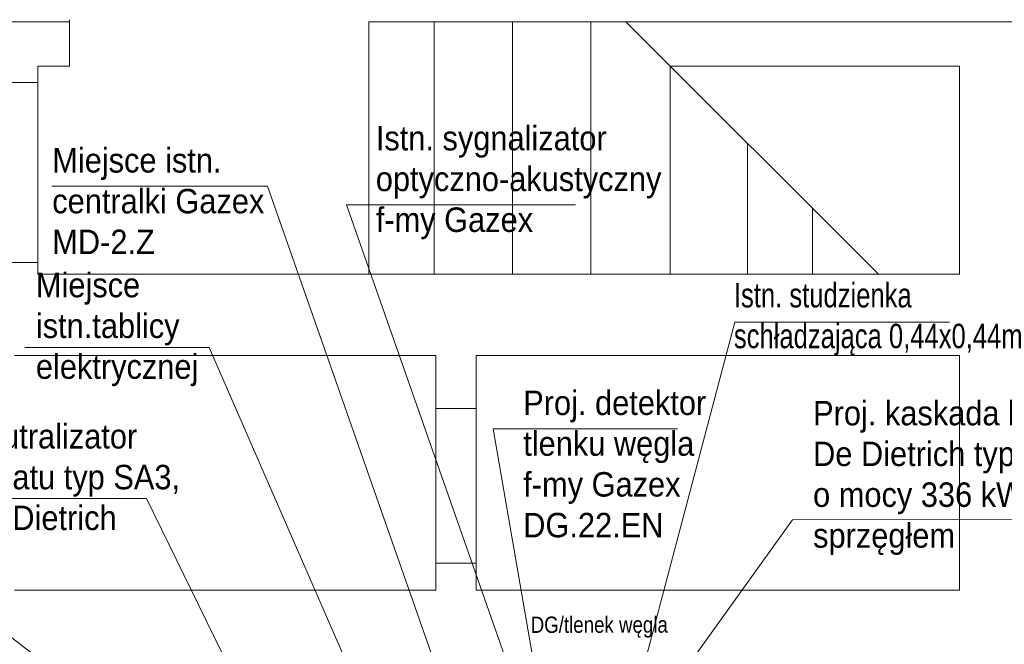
# Model space of a CAD drawing. Header units: millimetres. Extents: x -26122 to -12632, y -5851 to 1414.
# Tile 46 of 73: x -18539 to -17936, y 107 to 490. Entities that reach past the tile are written whole.
import ezdxf

# ---------------------------------------------------------------- set-up
doc = ezdxf.new("R2010")
doc.units = ezdxf.units.MM
doc.linetypes.add('DASHED', pattern=[181.05, 120.7, -60.35])
for name, color, linetype, lineweight in [('A-INW-SC', 30, 'Continuous', 13), ('INST_OPIS', 220, 'Continuous', 30), ('ściany', 84, 'Continuous', 35)]:
    doc.layers.add(name, color=color, linetype=linetype, lineweight=lineweight)
doc.styles.add('opis_szachtow', font='ARIALN.TTF')
doc.styles.get("Standard").update_dxf_attribs({"font": 'arial.ttf'})

msp = doc.modelspace()

# ---------------------------------------------------------------- linework, layer by layer
at = {"color": 7, "lineweight": 15}
for p, q in [((-18519.46, 387.88), (-18387.24, 387.88)), ((-18387.24, 387.88), (-18285.74, 98.15)), ((-18338.92, 376.58), (-18198.59, 376.58)), ((-18338.92, 376.58), (-18240.46, 95.53)), ((-18160.21, 80.17), (-18100.88, 304.48)), ((-18100.88, 304.48), (-17969.35, 304.48)), ((-18535.91, 289.03), (-18423.07, 289.03)), ((-18423.07, 289.03), (-18334.36, 85.83)), ((-18248.99, 239.24), (-18135.94, 239.24)), ((-18248.99, 239.24), (-18223.98, 95.04)), ((-18653.47, 195.61), (-18493.72, 72.32)), ((-18623.53, 196.53), (-18461.33, 196.53)), ((-18461.33, 196.53), (-18325.22, -82.23)), ((-18065.6, 183.33), (-18262.22, -90.39)), ((-18065.6, 183.33), (-17819.93, 183.76))]:
    msp.add_line(p, q, dxfattribs=at)
at = {"layer": 'A-INW-SC', "color": 7}
for p, q in [((-18508.51, 488.75), (-18623.26, 488.75)), ((-18508.51, 461.41), (-18508.51, 490)), ((-17890.1, 488.75), (-18325.2, 488.75)), ((-18325.09, 488.75), (-18325.09, 333.88)), ((-18285.2, 488.75), (-18285.2, 333.88)), ((-18237.19, 488.75), (-18237.19, 333.88)), ((-18189.17, 488.75), (-18189.17, 333.88)), ((-18012.78, 333.88), (-18167.65, 488.75)), ((-18508.51, 461.41), (-18528.03, 461.41)), ((-18528.03, 333.88), (-18528.03, 461.41)), ((-17963.13, 461.41), (-18140.42, 461.41)), ((-18140.42, 461.41), (-18140.42, 333.88)), ((-17963.13, 461.41), (-17963.13, 333.88)), ((-18528.03, 451.39), (-18576.6, 451.39)), ((-18093.14, 414.24), (-18093.14, 333.88)), ((-18053.25, 374.35), (-18053.25, 333.88)), ((-18528.03, 341.14), (-18576.6, 341.14)), ((-17963.13, 333.88), (-18528.03, 333.88)), ((-18284.14, 284.02), (-18542.34, 284.02)), ((-18284.14, 140.16), (-18284.14, 284.02)), ((-17963.13, 284.02), (-18259.39, 284.02)), ((-18259.39, 284.02), (-18259.39, 140.16)), ((-17963.13, 284.02), (-17963.13, 140.16)), ((-18259.39, 251.59), (-18284.14, 251.59)), ((-18259.39, 156.78), (-18284.14, 156.78)), ((-18284.14, 140.16), (-18542.34, 140.16)), ((-17963.13, 140.16), (-18259.39, 140.16))]:
    msp.add_line(p, q, dxfattribs=at)

# ---------------------------------------------------------------- texts
at = {"layer": 'INST_OPIS', "color": 1, "linetype": 'Continuous', "true_color": 0xf90606, "style": 'opis_szachtow'}
msp.add_text('DG/tlenek węgla', height=10, rotation=0.08283, dxfattribs=at).set_placement((-18225.96, 114.03))
at = {"layer": 'ściany', "color": 7, "linetype": 'DASHED', "char_height": 15, "attachment_point": 1}
for s, width, insert in [('{\\W0.9;Istn. sygnalizator optyczno-akustyczny  f-my Gazex}', 182.6311, (-18320.9, 424.88)), ('{\\W0.9;Miejsce istn. centralki Gazex\\PMD-2.Z}', 132.7188, (-18519.17, 411.27)), ('{\\W0.9;Miejsce istn.tablicy elektrycznej }', 112.4757, (-18529.2, 334.81)), ('{\\W0.9;Istn. studzienka schładzająca 0,44x0,44m}', 229.5096, (-18101.53, 328.59)), ('{\\W0.9;Proj. detektor tlenku węgla f-my Gazex\\PDG.22.EN}', 132.7188, (-18230.55, 262.63)), ('{\\W0.9;Proj. kaskada kotłów f-my De Dietrich typ  4 x AMC90 o mocy 336 kW zakończona sprzęgłem }', 236.538, (-18052.91, 256.3)), ('{\\W0.9;Proj. neutralizator kondensatu typ SA3, f-my De Dietrich}', 181.4029, (-18614.88, 242.08))]:
    msp.add_mtext_dynamic_manual_height_columns(s, width=width, gutter_width=0.625, heights=[0], dxfattribs=dict(at, insert=insert))

doc.saveas('drawing.dxf')
